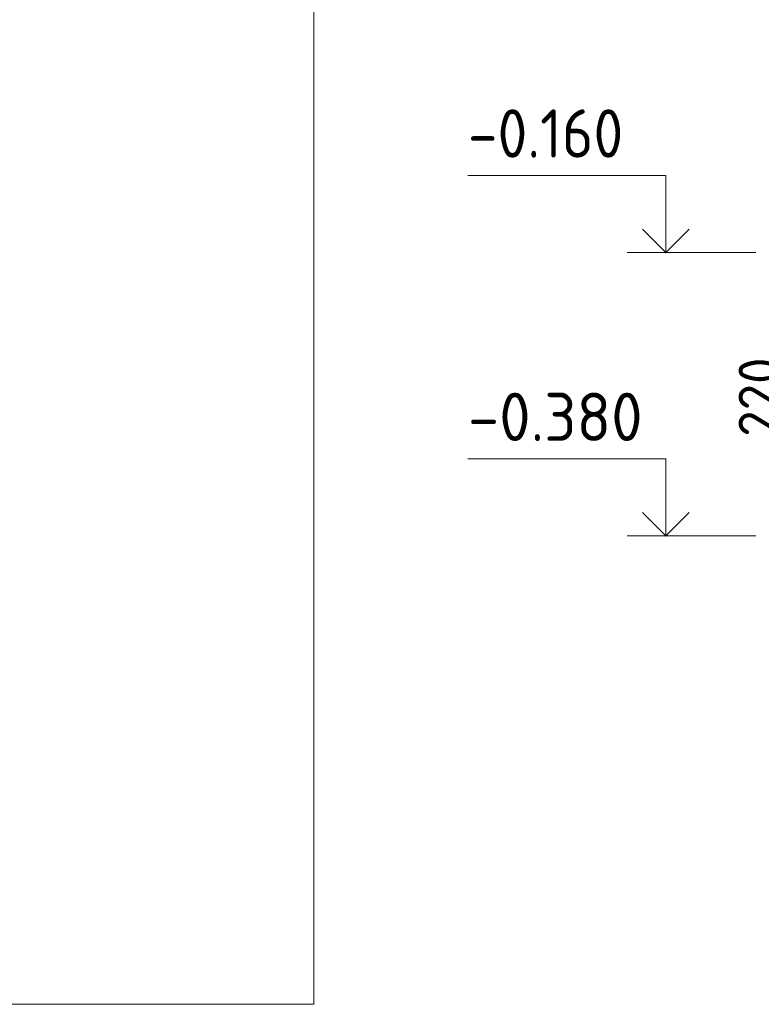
# Model space of a CAD drawing. Header units: millimetres. Extents: x 0 to 42000, y 0 to 29700.
# Tile 9 of 33: x 16006 to 19842, y 14282 to 19379. Entities that reach past the tile are written whole.
import ezdxf

# ---------------------------------------------------------------- set-up
doc = ezdxf.new("R2010")
doc.units = ezdxf.units.MM
doc.layers.add('Standard', color=7, linetype='Continuous', lineweight=25)
doc.layers.add('Размерная линия_ общее', color=7, linetype='Continuous', lineweight=13)
doc.styles.add('ISOCPEUR', font='txt')

msp = doc.modelspace()

# ---------------------------------------------------------------- linework, layer by layer
at = {"layer": 'Standard', "color": 7, "linetype": 'Continuous', "lineweight": 13, "transparency": 33554687}
for p, q in [((19148, 18173), (19814.6, 18173)), ((19148, 16706.4), (19814.6, 16706.4))]:
    msp.add_line(p, q, dxfattribs=at)
at = {"layer": 'Standard', "color": 254, "linetype": 'Continuous', "lineweight": 13, "true_color": 0xc4c4ff, "transparency": 33554687}
msp.add_lwpolyline([(4877.9, 14282.2), (17528.3, 14282.2), (17528.3, 19922.3), (4877.9, 19922.3), (4877.9, 14282.2)], dxfattribs=at)
at = {"layer": 'Standard', "color": 7, "linetype": 'Continuous', "lineweight": 13, "transparency": 33554687}
for points in [[(19348, 18173), (19348, 18573), (18324.6, 18573)], [(19348, 16706.4), (19348, 17106.4), (18324.6, 17106.4)]]:
    msp.add_lwpolyline(points, dxfattribs=at)
at = {"layer": 'Standard', "color": 7, "linetype": 'Continuous', "lineweight": 35, "transparency": 33554687}
for points in [[(19469, 18294.1), (19348, 18173), (19226.9, 18294.1)], [(19469, 16827.4), (19348, 16706.4), (19226.9, 16827.4)]]:
    msp.add_lwpolyline(points, dxfattribs=at)

# ---------------------------------------------------------------- texts
at = {"layer": 'Standard', "color": 7, "linetype": 'Continuous', "lineweight": 25, "transparency": 33554687, "char_height": 250, "attachment_point": 7, "style": 'ISOCPEUR'}
for s, insert, width in [('\\W0.90;-0.160', (18324.6, 18664.7), 1011.772), ('\\W0.95;-0.380', (18324.6, 17198), 1067.864)]:
    msp.add_mtext(s, dxfattribs=dict(at, insert=insert, width=width))
at = {"layer": 'Размерная линия_ общее', "color": 7, "linetype": 'Continuous', "lineweight": 25, "transparency": 33554687, "insert": (19944.6, 17219.7), "char_height": 220, "width": 561.981, "attachment_point": 7, "rotation": 90, "style": 'ISOCPEUR'}
msp.add_mtext('\\W0.91;220', dxfattribs=at)

doc.saveas('drawing.dxf')
